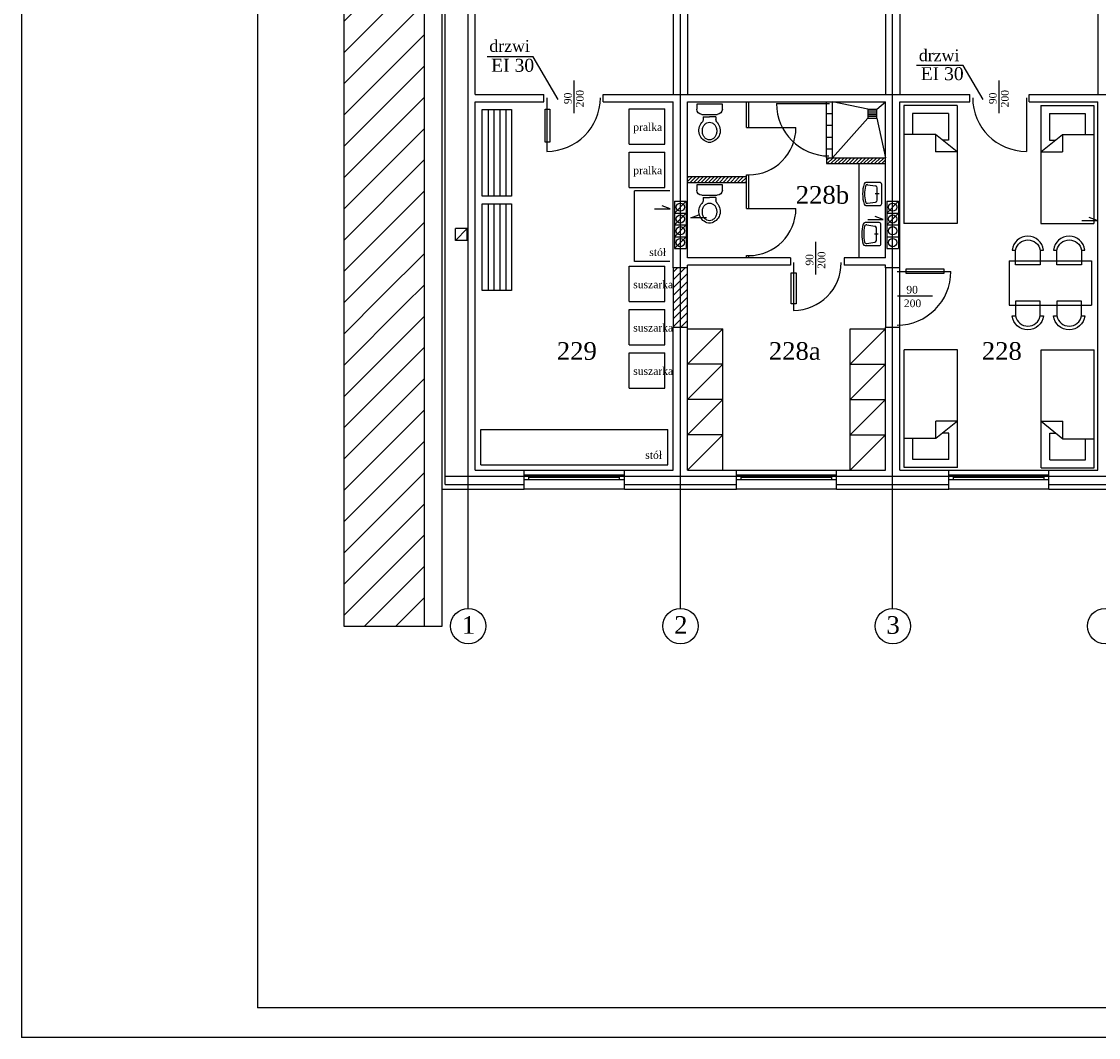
# Model space of a CAD drawing. Extents: x -4334 to 40851, y -15274 to 9778.
# Tile 4 of 15: x 32949 to 34775, y 6808 to 8531. Entities that reach past the tile are written whole.
import ezdxf

# ---------------------------------------------------------------- set-up
doc = ezdxf.new("R2010")
doc.units = 0
doc.header["$LTSCALE"] = 100
doc.header["$MEASUREMENT"] = 0
doc.linetypes.add('ACAD_ISO02W100', pattern=[15, 12, -3])
doc.linetypes.add('ACAD_ISO04W100', pattern=[30.5, 24, -3, 0.5, -3])
doc.layers.get('0').update_dxf_attribs({"color": 251, "linetype": 'CONTINUOUS'})
for name, color, linetype in [('CIENKIE', 251, 'CONTINUOUS'), ('NAPIS', 251, 'CONTINUOUS'), ('OSIE', 251, 'ACAD_ISO04W100'), ('PRZERYW', 251, 'ACAD_ISO02W100'), ('SCIANY', 251, 'CONTINUOUS'), ('urzadzenia', 251, 'CONTINUOUS'), ('URZĄDZENIA', 251, 'CONTINUOUS')]:
    doc.layers.add(name, color=color, linetype=linetype)
doc.styles.add('NEWROMAN', font='TIMES.TTF')
pattern_1 = [(45, (17176.687, 10720.546), (-26.516504, 26.516504), [])]

# ---------------------------------------------------------------- blocks, each defined once
blk = doc.blocks.new('R053')
for p, q in [((0, 0.608), (0, 0)), ((0.917, 0.692), (0.083, 0.692)), ((0.769, 0.492), (0.231, 0.492)), ((0.5, 0.575), (0.5, 0.408)), ((1, 0), (1, 0.608)), ((0.095, 0.075), (0.149, 0.421)), ((0.905, 0.075), (0.851, 0.421))]:
    blk.add_line(p, q)
for centre, radius, start, end in [((0.083, 0.608), 0.0833, 90, 180), ((0.231, 0.408), 0.0833, 90, 171.1953), ((0.769, 0.408), 0.0833, 8.8047, 90), ((0.917, 0.608), 0.0833, 0, 90), ((0.083, 0), 0.0833, 180, 254.047), ((0.177, 0.062), 0.0833, 171.1953, 256.9798), ((0.823, 0.062), 0.0833, 283.0202, 8.8047), ((0.5, 1.458), 1.599, 254.047, 285.953), ((0.5, 1.458), 1.516, 256.9798, 283.0202), ((0.917, 0), 0.0833, 285.953, 0)]:
    blk.add_arc(centre, radius, start, end)
blk = doc.blocks.new('R056')
for p, q in [((-0.332, 0.998), (0.335, 0.998)), ((-0.332, 0.865), (-0.332, 0.998)), ((0.335, 0.998), (0.335, 0.865)), ((0.201, 0.732), (-0.199, 0.732)), ((-0.165, 0.67), (0.001, 0.67)), ((-0.165, 0.67), (-0.165, 0.607)), ((0.168, 0.67), (0.001, 0.67)), ((0.168, 0.67), (0.168, 0.607))]:
    blk.add_line(p, q)
blk.add_lwpolyline([(0.001, 0.067, 0.117514), (0.071, 0.083, 0.104443), (0.135, 0.134, 0.090071), (0.175, 0.207, 0.08201), (0.19, 0.297, 0.08201), (0.175, 0.387, 0.090071), (0.135, 0.459, 0.104443), (0.071, 0.51, 0.117514), (0.001, 0.527, 0.117514), (-0.069, 0.51, 0.104443), (-0.132, 0.459, 0.090071), (-0.172, 0.387, 0.08201), (-0.187, 0.297, 0.08201), (-0.172, 0.207, 0.090071), (-0.132, 0.134, 0.104443), (-0.069, 0.083, 0.117514)], format="xyb", close=True)
for centre, radius, start, end in [((-0.199, 0.865), 0.133, 180, 270), ((0.201, 0.865), 0.133, 270, 0), ((-0.299, 0.607), 0.133, 318.639, 0), ((0.301, 0.607), 0.133, 180, 221.361), ((0.038, 0.311), 0.315, 138.639, 258.4219), ((-0.035, 0.311), 0.315, 281.5781, 41.361), ((0.001, 0.133), 0.133, 258.4219, 281.5781)]:
    blk.add_arc(centre, radius, start, end)

msp = doc.modelspace()

# ---------------------------------------------------------------- hatches: boundary and pattern name
at = {"layer": 'urzadzenia', "ltscale": 3}
h = msp.add_hatch(dxfattribs=at)
h.set_pattern_fill('ANSI31', color=256, scale=300, style=0)
h.set_pattern_definition(pattern_1)
h.paths.add_polyline_path([(33632.2, 8578.2), (33495.4, 8633.6), (33495.4, 8091.4), (33632.2, 8036)])
h = msp.add_hatch(dxfattribs=at)
h.set_pattern_fill('ANSI31', color=256, scale=35, style=0)
h.set_pattern_definition([(45, (15313.5367, 6995.7165), (-3.0935922, 3.0935922), [])])
h.paths.add_polyline_path([(34414.2, 8299.6), (34314.2, 8299.6), (34314.2, 8289.6), (34414.2, 8289.6)])
h = msp.add_hatch(dxfattribs=at)
h.set_pattern_fill('ANSI31', color=256, scale=35, style=0)
h.paths.add_polyline_path([(34078.2, 8257.6), (34178.2, 8257.6), (34178.2, 8267.6), (34078.2, 8267.6)])
h = msp.add_hatch(dxfattribs=at)
h.set_pattern_fill('ANSI31', color=256, scale=75, style=0)
h.set_pattern_definition([(45, (24.426, 75.355), (-6.629126, 6.629126), [])])
h.paths.add_polyline_path([(34066.2, 8112.6), (34054.2, 8112.6), (34054.2, 8011.6), (34066.2, 8011.6)])
h.paths.add_polyline_path([(34078.2, 8011.6), (34078.2, 8112.6), (34066.2, 8112.6), (34066.2, 8011.6)])
h = msp.add_hatch(dxfattribs=at)
h.set_pattern_fill('ANSI31', color=256, scale=300, style=0)
h.set_pattern_definition(pattern_1)
h.paths.add_polyline_path([(33632.2, 8036), (33495.4, 8091.4), (33495.4, 7505.4), (33632.2, 7505.4)])

# ---------------------------------------------------------------- linework, layer by layer
at = {"layer": 'CIENKIE', "ltscale": 3}
for p, q in [((32948.9, 9777.9), (32948.9, 6807.9)), ((33348.9, 9727.9), (33348.9, 6857.9)), ((33662.2, 7737.6), (33662.2, 9268.6)), ((33667.2, 7782.6), (33667.2, 9260.6)), ((33816.6, 8470.4), (33738.3, 8470.4)), ((33858.9, 8398.1), (33816.6, 8470.4)), ((34545.6, 8456.2), (34466.7, 8456.2)), ((34579.6, 8398.1), (34545.6, 8456.2)), ((33885.9, 8375.4), (33885.9, 8430.7)), ((34606.6, 8375.4), (34606.6, 8430.7)), ((33667.2, 7745.6), (33667.2, 8406.6)), ((33839.5, 8401.3), (33839.5, 8310.3)), ((34652.9, 8401.3), (34652.9, 8310.3)), ((34056.2, 8205.7), (34076.2, 8225.7)), ((34416.2, 8205.7), (34436.2, 8225.7)), ((34022.6, 8213.2), (34048.7, 8213.2)), ((34048.7, 8213.2), (34035.3, 8218.1)), ((34056.2, 8185.7), (34076.2, 8205.7)), ((34084.2, 8197.6), (34097.6, 8202.6)), ((34416.2, 8185.7), (34436.2, 8205.7)), ((34056.2, 8165.7), (34076.2, 8185.7)), ((34110.3, 8197.6), (34084.2, 8197.6)), ((34383.9, 8195), (34409.9, 8195)), ((34409.9, 8195), (34396.5, 8200)), ((34747, 8193.4), (34773, 8193.4)), ((34773, 8193.4), (34759.6, 8198.3)), ((33684.7, 8159.5), (33704.7, 8179.5)), ((34056.2, 8145.7), (34076.2, 8165.7)), ((34295.8, 8101.5), (34295.8, 8156.8)), ((34078.2, 8112.6), (34054.2, 8112.6)), ((34258, 8121.7), (34258, 8040.7)), ((34433.9, 8106.7), (34524.9, 8106.7)), ((34434.3, 8065.2), (34493.9, 8065.2)), ((34078.2, 8011.6), (34054.2, 8011.6)), ((33801.2, 7769.6), (33971.2, 7769.6)), ((33801.2, 7761.8), (33971.2, 7761.8)), ((33809.2, 7753.8), (33809.2, 7761.8)), ((33963.2, 7753.8), (33963.2, 7761.8)), ((34161.2, 7769.6), (34331.2, 7769.6)), ((34161.2, 7761.8), (34331.2, 7761.8)), ((34169.2, 7753.8), (34169.2, 7761.8)), ((34323.2, 7753.8), (34323.2, 7761.8)), ((34521.2, 7769.6), (34691.2, 7769.6)), ((34521.2, 7761.8), (34691.2, 7761.8)), ((34529.2, 7753.8), (34529.2, 7761.8)), ((34683.2, 7753.8), (34683.2, 7761.8)), ((33667.2, 7745.6), (33801.2, 7745.6)), ((33801.2, 7753.8), (33971.2, 7753.8)), ((33809.2, 7757.8), (33963.2, 7757.8)), ((33971.2, 7745.6), (34161.2, 7745.6)), ((34161.2, 7753.8), (34331.2, 7753.8)), ((34169.2, 7757.8), (34323.2, 7757.8)), ((34331.2, 7745.6), (34521.2, 7745.6)), ((34521.2, 7753.8), (34691.2, 7753.8)), ((34529.2, 7757.8), (34683.2, 7757.8)), ((34691.2, 7745.6), (34881.2, 7745.6)), ((33971.2, 7737.6), (33801.2, 7737.6)), ((34331.2, 7737.6), (34161.2, 7737.6)), ((34691.2, 7737.6), (34521.2, 7737.6)), ((40801, 6857.9), (33348.9, 6857.9)), ((40851, 6807.9), (32948.9, 6807.9))]:
    msp.add_line(p, q, dxfattribs=at)
at = {"layer": 'CIENKIE'}
for p, q in [((33704.7, 8179.5), (33684.7, 8179.5)), ((33684.7, 8159.5), (33684.7, 8179.5)), ((33704.7, 8159.5), (33704.7, 8179.5)), ((33704.7, 8159.5), (33684.7, 8159.5))]:
    msp.add_line(p, q, dxfattribs=at)
for centre in [(34066.2, 8215.7), (34426.2, 8215.7), (34066.2, 8195.7), (34426.2, 8195.7), (34066.2, 8175.7), (34426.2, 8175.7), (34066.2, 8155.7), (34426.2, 8155.7)]:
    msp.add_circle(centre, 7, dxfattribs=at)
at = {"layer": 'CIENKIE', "ltscale": 3}
for centre in [(33706.5, 7505.4), (34066.5, 7505.4), (34426.5, 7505.4), (34786.5, 7505.4)]:
    msp.add_circle(centre, 30, dxfattribs=at)
for centre, radius, start, end in [((33839.5, 8401.3), 91, 270, 0), ((34652.9, 8401.3), 91, 180, 270), ((34258, 8121.7), 81, 270, 0), ((34433.9, 8106.7), 91, 270, 0)]:
    msp.add_arc(centre, radius, start, end, dxfattribs=at)
at = {"layer": 'OSIE', "ltscale": 3}
for p, q in [((33706.2, 7535.4), (33706.2, 9289.2)), ((34066.2, 7535.4), (34066.2, 9289.2)), ((34426.2, 7535.4), (34426.2, 9289.2)), ((33667.2, 7759.6), (39613.7, 7759.6))]:
    msp.add_line(p, q, dxfattribs=at)
at = {"layer": 'PRZERYW', "ltscale": 10}
for p, q in [((33495.4, 9483), (33495.4, 7505.4)), ((33495.4, 7505.4), (33662.2, 7505.4))]:
    msp.add_line(p, q, dxfattribs=at)
at = {"layer": 'PRZERYW', "ltscale": 3}
for p, q in [((34054.2, 8691.6), (34054.2, 8406.6)), ((34078.2, 8691.6), (34078.2, 8406.6)), ((34414.2, 8691.6), (34414.2, 8406.6)), ((34438.2, 8691.6), (34438.2, 8406.6)), ((34774.2, 8691.6), (34774.2, 8406.6)), ((34414.2, 8112.6), (34414.2, 8011.6)), ((34438.2, 8011.6), (34438.2, 8112.6))]:
    msp.add_line(p, q, dxfattribs=at)
at = {"layer": 'PRZERYW'}
for points in [[(33837.1, 8382), (33844.8, 8382), (33844.8, 8326), (33837.1, 8326)], [(34449.1, 8111), (34512.9, 8111), (34512.9, 8103.3), (34449.1, 8103.3)], [(34254, 8104.3), (34262.7, 8104.3), (34262.7, 8052.1), (34254, 8052.1)]]:
    msp.add_lwpolyline(points, close=True, dxfattribs=at)
at = {"layer": 'SCIANY', "ltscale": 3}
for p, q in [((33632.2, 7505.4), (33632.2, 9483)), ((33718.2, 8406.6), (33718.2, 8691.6)), ((33718.2, 8406.6), (33834.5, 8406.6)), ((33834.5, 8394.6), (33834.5, 8406.6)), ((33935.5, 8394.6), (33935.5, 8406.6)), ((33935.5, 8406.6), (34556.9, 8406.6)), ((34556.9, 8394.6), (34556.9, 8406.6)), ((34657.9, 8394.6), (34657.9, 8406.6)), ((34657.9, 8406.6), (34926.6, 8406.6)), ((33718.2, 7769.6), (33718.2, 8394.6)), ((33718.2, 8394.6), (33834.5, 8394.6)), ((33935.5, 8394.6), (34054.2, 8394.6)), ((34078.2, 8394.6), (34414.2, 8394.6)), ((34438.2, 8394.6), (34556.9, 8394.6)), ((34657.9, 8394.6), (34774.2, 8394.6)), ((34314.2, 8299.6), (34414.2, 8299.6)), ((34314.2, 8289.6), (34414.2, 8289.6)), ((34078.2, 8267.6), (34178.2, 8267.6)), ((34078.2, 8257.6), (34178.2, 8257.6)), ((34253, 8129.6), (34078.2, 8129.6)), ((34253, 8129.6), (34253, 8117.6)), ((34414.2, 8129.6), (34344, 8129.6)), ((34344, 8129.6), (34344, 8117.6)), ((34054.2, 8112.6), (34054.2, 8011.6)), ((34253, 8117.6), (34078.2, 8117.6)), ((34078.2, 8011.6), (34078.2, 8112.6)), ((34414.2, 8117.6), (34344, 8117.6)), ((34438.2, 8112.6), (34414.2, 8112.6)), ((34438.2, 8011.6), (34414.2, 8011.6)), ((33718.2, 7769.6), (33801.2, 7769.6)), ((33801.2, 7737.6), (33801.2, 7769.6)), ((33971.2, 7737.6), (33971.2, 7769.6)), ((33971.2, 7769.6), (34054.2, 7769.6)), ((34078.2, 7769.6), (34161.2, 7769.6)), ((34161.2, 7737.6), (34161.2, 7769.6)), ((34331.2, 7737.6), (34331.2, 7769.6)), ((34331.2, 7769.6), (34414.2, 7769.6)), ((34438.2, 7769.6), (34521.2, 7769.6)), ((34521.2, 7737.6), (34521.2, 7769.6)), ((34691.2, 7737.6), (34691.2, 7769.6)), ((34691.2, 7769.6), (34774.2, 7769.6)), ((33662.2, 7737.6), (33801.2, 7737.6)), ((33662.2, 7505.4), (33662.2, 7737.6)), ((33971.2, 7737.6), (34161.2, 7737.6)), ((34331.2, 7737.6), (34521.2, 7737.6)), ((34691.2, 7737.6), (34881.2, 7737.6))]:
    msp.add_line(p, q, dxfattribs=at)
at = {"layer": 'SCIANY'}
for p, q in [((34054.2, 8112.6), (34054.2, 8394.6)), ((34078.2, 8129.6), (34078.2, 8394.6)), ((34414.2, 8129.6), (34414.2, 8394.6)), ((34438.2, 8112.6), (34438.2, 8394.6)), ((34774.2, 7769.6), (34774.2, 8394.6)), ((34314.2, 8299.6), (34314.2, 8289.6)), ((34178.2, 8257.6), (34178.2, 8267.6)), ((34078.2, 8112.6), (34078.2, 8117.6)), ((34414.2, 8112.6), (34414.2, 8117.6)), ((34054.2, 7769.6), (34054.2, 8011.6)), ((34078.2, 7769.6), (34078.2, 8011.6)), ((34414.2, 7769.6), (34414.2, 8011.6)), ((34438.2, 7769.6), (34438.2, 8011.6))]:
    msp.add_line(p, q, dxfattribs=at)
at = {"layer": 'urzadzenia'}
for p, q in [((34178.2, 8350.6), (34178.2, 8394.6)), ((34182.2, 8350.6), (34182.2, 8394.6)), ((34445.4, 8388), (34445.4, 8188)), ((34535.4, 8388), (34535.4, 8188)), ((34677.5, 8388), (34677.5, 8188)), ((34767.5, 8388), (34767.5, 8188)), ((34460, 8374.5), (34460, 8338.8)), ((34520.7, 8374.5), (34520.7, 8329.5)), ((34520.7, 8374.5), (34520.7, 8329.5)), ((34692.2, 8374.5), (34692.2, 8329.5)), ((34752.9, 8374.5), (34752.9, 8338.8)), ((34369.2, 8129.6), (34369.2, 8289.6)), ((34178.2, 8267.6), (34178.2, 8270.6)), ((34178.2, 8213.6), (34178.2, 8257.6)), ((34182.2, 8213.6), (34182.2, 8270.6)), ((34056.2, 8225.7), (34076.2, 8225.7)), ((34416.2, 8225.7), (34436.2, 8225.7)), ((34056.2, 8205.7), (34076.2, 8205.7)), ((34416.2, 8205.7), (34436.2, 8205.7)), ((34056.2, 8185.7), (34076.2, 8185.7)), ((34416.2, 8185.7), (34436.2, 8185.7)), ((34056.2, 8165.7), (34076.2, 8165.7)), ((34416.2, 8165.7), (34436.2, 8165.7)), ((34056.2, 8145.7), (34076.2, 8145.7)), ((34416.2, 8145.7), (34436.2, 8145.7)), ((34178.2, 8129.6), (34178.2, 8133.6)), ((34182.2, 8129.6), (34182.2, 8133.6)), ((34138.2, 7769.6), (34138.2, 8009.6)), ((34354.2, 7769.6), (34354.2, 8009.6)), ((34445.9, 7774.1), (34445.9, 7974.1)), ((34535.9, 7774.1), (34535.9, 7974.1)), ((34678.1, 7774), (34678.1, 7974)), ((34768.1, 7774), (34768.1, 7974)), ((34460.6, 7787.6), (34460.6, 7823.4)), ((34521.3, 7787.6), (34521.3, 7832.7)), ((34521.3, 7787.6), (34521.3, 7832.7)), ((34692.8, 7787.5), (34692.8, 7832.5)), ((34692.8, 7787.5), (34692.8, 7832.5)), ((34753.5, 7787.5), (34753.5, 7823.2))]:
    msp.add_line(p, q, dxfattribs=at)
at = {"layer": 'urzadzenia', "ltscale": 3}
for p, q in [((34229.2, 8391.6), (34319.3, 8391.6)), ((34535.4, 8388), (34445.4, 8388)), ((34677.5, 8388), (34767.5, 8388)), ((33740, 8381.1), (33740, 8234.2)), ((33750, 8381.1), (33750, 8234.2)), ((33760, 8381.1), (33760, 8234.2)), ((33770, 8381.1), (33770, 8234.2)), ((33780, 8381.1), (33780, 8234.2)), ((33979.6, 8322.6), (33979.6, 8382.6)), ((33979.6, 8382.6), (34039.6, 8382.6)), ((34039.6, 8322.6), (34039.6, 8382.6)), ((34314.2, 8374.6), (34324.2, 8374.6)), ((34384.1, 8381.9), (34399.1, 8381.9)), ((34384.1, 8381.9), (34384.1, 8366.9)), ((34384.1, 8378.9), (34399.1, 8378.9)), ((34384.1, 8375.9), (34399.1, 8375.9)), ((34384.1, 8372.9), (34399.1, 8372.9)), ((34384.1, 8369.9), (34399.1, 8369.9)), ((34384.1, 8366.9), (34399.1, 8366.9)), ((34399.1, 8366.9), (34399.1, 8381.9)), ((34520.7, 8374.5), (34460, 8374.5)), ((34692.2, 8374.5), (34752.9, 8374.5)), ((34178.2, 8350.6), (34182.2, 8350.6)), ((34178.2, 8350.6), (34262.2, 8350.6)), ((34314.2, 8354.6), (34324.2, 8354.6)), ((34314.2, 8334.6), (34324.2, 8334.6)), ((34498.8, 8338.8), (34445.4, 8338.8)), ((34535.4, 8309.4), (34498.8, 8338.8)), ((34498.8, 8338.8), (34498.8, 8309.4)), ((34520.7, 8329.5), (34510.4, 8329.5)), ((34677.5, 8309.4), (34714.1, 8338.8)), ((34692.2, 8329.5), (34702.5, 8329.5)), ((34714.1, 8338.8), (34767.5, 8338.8)), ((34714.1, 8338.8), (34714.1, 8309.4)), ((33979.6, 8322.6), (34039.6, 8322.6)), ((34314.2, 8314.6), (34324.2, 8314.6)), ((33979.6, 8249.1), (33979.6, 8309.1)), ((33979.6, 8309.1), (34039.6, 8309.1)), ((34039.6, 8249.1), (34039.6, 8309.1)), ((34535.4, 8309.4), (34498.8, 8309.4)), ((34677.5, 8309.4), (34714.1, 8309.4)), ((34178.2, 8270.6), (34182.2, 8270.6)), ((33979.6, 8249.1), (34039.6, 8249.1)), ((33988.5, 8123.4), (33988.5, 8243.4)), ((34048.5, 8243.4), (33988.5, 8243.4)), ((33740, 8221.3), (33740, 8074.4)), ((33750, 8221.3), (33750, 8074.4)), ((33760, 8221.3), (33760, 8074.4)), ((33770, 8221.3), (33770, 8074.4)), ((33780, 8221.3), (33780, 8074.4)), ((34056.2, 8225.7), (34056.2, 8145.7)), ((34076.2, 8225.7), (34076.2, 8145.7)), ((34416.2, 8225.7), (34416.2, 8145.7)), ((34436.2, 8225.7), (34436.2, 8145.7)), ((34178.2, 8213.6), (34262.2, 8213.6)), ((34178.2, 8213.6), (34182.2, 8213.6)), ((34535.4, 8188), (34445.4, 8188)), ((34677.5, 8188), (34767.5, 8188)), ((34178.2, 8133.6), (34182.2, 8133.6)), ((33979.6, 8055.8), (33979.6, 8115.8)), ((33979.6, 8115.8), (34039.6, 8115.8)), ((34048.5, 8123.4), (33988.5, 8123.4)), ((34039.6, 8055.8), (34039.6, 8115.8)), ((34623.6, 8124.6), (34623.6, 8049.6)), ((34623.6, 8124.6), (34763.6, 8124.6)), ((34763.6, 8124.6), (34763.6, 8049.6)), ((33979.6, 8055.8), (34039.6, 8055.8)), ((33979.6, 8042.3), (34039.6, 8042.3)), ((33979.6, 7982.3), (33979.6, 8042.3)), ((34039.6, 7982.3), (34039.6, 8042.3)), ((34623.6, 8049.6), (34763.6, 8049.6)), ((34078.2, 7949.6), (34138.2, 8009.6)), ((34078.2, 8009.6), (34138.2, 8009.6)), ((34354.2, 7949.6), (34414.2, 8009.6)), ((34354.2, 8009.6), (34414.2, 8009.6)), ((33979.6, 7982.3), (34039.6, 7982.3)), ((33979.6, 7908.8), (33979.6, 7968.8)), ((33979.6, 7968.8), (34039.6, 7968.8)), ((34039.6, 7908.8), (34039.6, 7968.8)), ((34535.9, 7974.1), (34445.9, 7974.1)), ((34678.1, 7974), (34768.1, 7974)), ((34078.2, 7889.6), (34138.2, 7949.6)), ((34138.2, 7949.6), (34078.2, 7949.6)), ((34354.2, 7889.6), (34414.2, 7949.6)), ((34354.2, 7949.6), (34414.2, 7949.6)), ((33979.6, 7908.8), (34039.6, 7908.8)), ((34078.2, 7829.6), (34138.2, 7889.6)), ((34138.2, 7889.6), (34078.2, 7889.6)), ((34354.2, 7829.6), (34414.2, 7889.6)), ((34354.2, 7889.6), (34414.2, 7889.6)), ((33727.6, 7838.9), (34045, 7838.9)), ((33727.6, 7778.9), (33727.6, 7838.9)), ((34045, 7778.9), (34045, 7838.9)), ((34535.9, 7852.8), (34499.3, 7823.4)), ((34499.3, 7823.4), (34499.3, 7852.8)), ((34535.9, 7852.8), (34499.3, 7852.8)), ((34678.1, 7852.6), (34714.7, 7852.6)), ((34678.1, 7852.6), (34714.7, 7823.2)), ((34714.7, 7823.2), (34714.7, 7852.6)), ((34078.2, 7769.6), (34138.2, 7829.6)), ((34138.2, 7829.6), (34078.2, 7829.6)), ((34354.2, 7769.6), (34414.2, 7829.6)), ((34354.2, 7829.6), (34414.2, 7829.6)), ((34499.3, 7823.4), (34445.9, 7823.4)), ((34521.3, 7832.7), (34511, 7832.7)), ((34692.8, 7832.5), (34703.1, 7832.5)), ((34714.7, 7823.2), (34768.1, 7823.2)), ((34521.3, 7787.6), (34460.6, 7787.6)), ((34692.8, 7787.5), (34753.5, 7787.5)), ((33727.6, 7778.9), (34045, 7778.9)), ((34535.9, 7774.1), (34445.9, 7774.1)), ((34678.1, 7774), (34768.1, 7774))]:
    msp.add_line(p, q, dxfattribs=at)
at = {"layer": 'urzadzenia'}
for points in [[(33730, 8381.1), (33780, 8381.1), (33780, 8234.2), (33730, 8234.2)], [(33730, 8221.3), (33780, 8221.3), (33780, 8074.4), (33730, 8074.4)]]:
    msp.add_lwpolyline(points, close=True, dxfattribs=at)
at = {"layer": 'URZĄDZENIA', "ltscale": 3}
for p, q in [((34314.2, 8299.6), (34314.2, 8394.6)), ((34384.1, 8381.9), (34324.2, 8394.6)), ((34324.2, 8299.6), (34324.2, 8394.6)), ((34399.1, 8381.9), (34414.2, 8394.6)), ((34384.1, 8366.9), (34324.2, 8299.6)), ((34399.1, 8366.9), (34414.2, 8299.6))]:
    msp.add_line(p, q, dxfattribs=at)
at = {"layer": 'URZĄDZENIA'}
for points in [[(34676.5, 8142.9), (34681.9, 8142.9, 0.895014), (34628.9, 8142.9), (34634.6, 8142.9, -0.825539), (34676.5, 8142.9), (34676.5, 8117.7), (34634.6, 8117.7), (34634.6, 8142.9)], [(34746.6, 8142.9), (34752, 8142.9, 0.895014), (34699, 8142.9), (34704.7, 8142.9, -0.825539), (34746.6, 8142.9), (34746.6, 8117.7), (34704.7, 8117.7), (34704.7, 8142.9)], [(34676.5, 8031.3), (34681.9, 8031.3, -0.895014), (34628.9, 8031.3), (34634.6, 8031.3, 0.825539), (34676.5, 8031.4), (34676.5, 8056.6), (34634.6, 8056.6), (34634.6, 8031.3)], [(34746.6, 8031.3), (34752, 8031.3, -0.895014), (34699, 8031.3), (34704.7, 8031.3, 0.825539), (34746.6, 8031.4), (34746.6, 8056.6), (34704.7, 8056.6), (34704.7, 8031.3)]]:
    msp.add_lwpolyline(points, format="xyb", dxfattribs=at)
at = {"layer": 'URZĄDZENIA', "ltscale": 3}
for centre, radius, start, end in [((34318.2, 8391.6), 89, 180, 270), ((34182.2, 8350.6), 80, 270, 0), ((34182.2, 8213.6), 80, 270, 0)]:
    msp.add_arc(centre, radius, start, end, dxfattribs=at)

# ---------------------------------------------------------------- block references
at = {"layer": 'URZĄDZENIA', "lineweight": 25, "ltscale": 3}
for name, p, xscale, yscale, zscale, rotation in [('R056', (34115.8, 8325.5), -65, 65, 65, 359.9999999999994), ('R053', (34380.8, 8257.6), 39, 39, 39, 269.9999999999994), ('R056', (34115.8, 8188.5), -65, 65, 65, 359.9999999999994), ('R053', (34379.4, 8189.5), 39, 39, 39, 269.9999999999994)]:
    msp.add_blockref(name, p, dxfattribs=dict(at, xscale=xscale, yscale=yscale, zscale=zscale, rotation=rotation))

# ---------------------------------------------------------------- texts
at = {"layer": 'NAPIS', "lineweight": 25, "ltscale": 3, "style": 'NEWROMAN'}
for s, height, p in [('drzwi  ', 20, (33742.2, 8479.1)), ('drzwi  ', 20, (34470.6, 8463.2)), ('  EI 30', 22, (33728.7, 8445.3)), ('  EI 30', 22, (34457.1, 8431.1)), ('pralka', 13, (33986.3, 8345.1)), ('pralka', 13, (33986.3, 8271.7)), ('228b', 30, (34261.8, 8221.6)), ('stół', 13, (34013.5, 8132.9)), ('suszarka', 13, (33986.3, 8078.3)), ('90', 13, (34449.4, 8069.3)), ('200', 13, (34445.2, 8046.2)), ('suszarka', 13, (33986.3, 8004.9)), ('229', 30, (33856.6, 7956.9)), ('228a', 30, (34216.1, 7956.9)), ('228', 30, (34577.3, 7956.9)), ('suszarka', 13, (33986.3, 7931.4)), ('stół', 13, (34006.7, 7789)), ('1', 30, (33695.6, 7492.3)), ('2', 30, (34055.6, 7492.3)), ('3', 30, (34415.6, 7492.3))]:
    msp.add_text(s, height=height, dxfattribs=at).set_placement(p)
for s, p in [('90', (33881.8, 8390.4)), ('200', (33902.2, 8385)), ('90', (34602.5, 8390.4)), ('200', (34622.9, 8385)), ('90', (34291.7, 8116.6)), ('200', (34312.1, 8111.2))]:
    msp.add_text(s, height=13, rotation=90, dxfattribs=at).set_placement(p)

doc.saveas('drawing.dxf')
